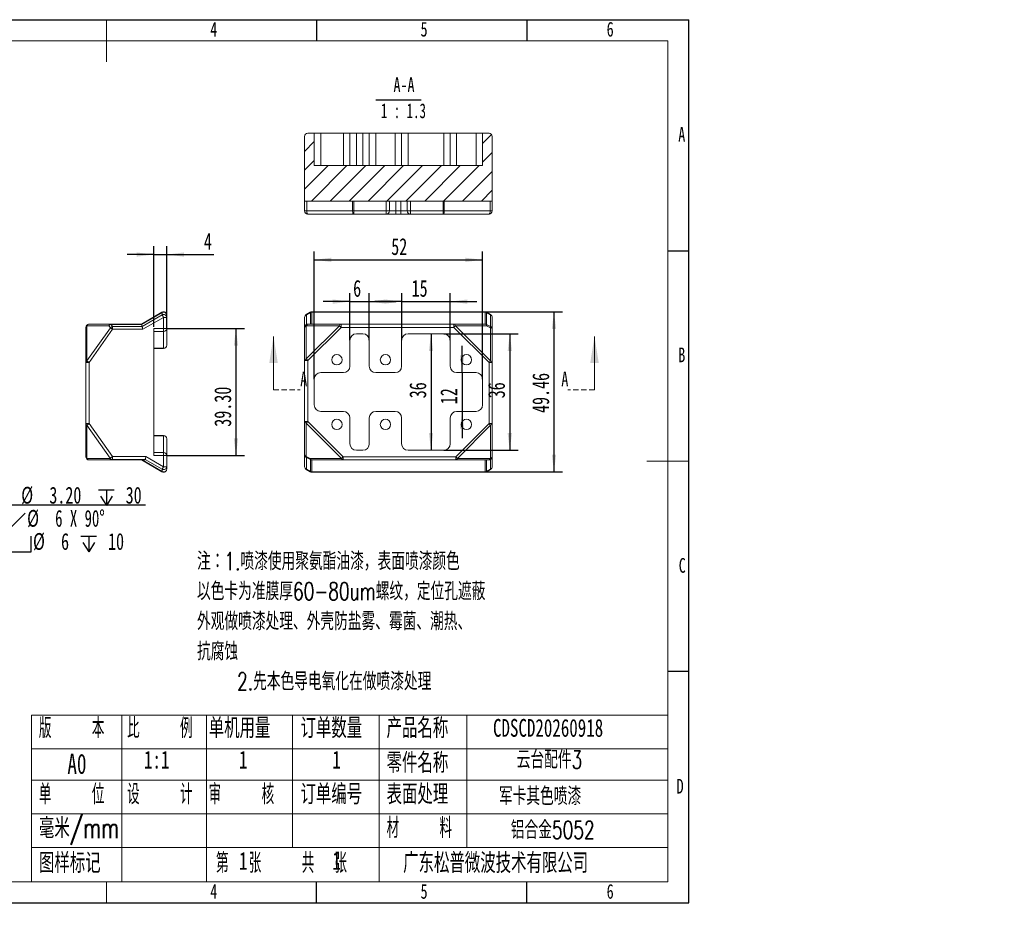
# Model space of a CAD drawing. Header units: millimetres. Extents: x 0 to 658, y -2 to 210.
# Tile 2 of 3: x 138 to 372, y -2 to 210. Entities that reach past the tile are written whole.
import ezdxf

# ---------------------------------------------------------------- set-up
doc = ezdxf.new("R2010")
doc.units = ezdxf.units.MM
doc.linetypes.add('HIDDEN', pattern=[1.905, 1.27, -0.635])
doc.layers.add('图框', color=7, linetype='Continuous')
doc.styles.add('SLDTEXTSTYLE0', font='TXT', dxfattribs={"width": 0.7})
doc.styles.add('SLDTEXTSTYLE1', font='TXT', dxfattribs={"width": 0.7, "bigfont": 'bigfont'})
doc.styles.add('SLDTEXTSTYLE3', font='TXT', dxfattribs={"width": 0.566667, "bigfont": 'bigfont'})
doc.styles.add('SLDTEXTSTYLE4', font='TXT', dxfattribs={"width": 0.633333})
doc.styles.add('SLDTEXTSTYLE5', font='TXT', dxfattribs={"width": 0.642857})
doc.dimstyles.new('SLDDIMSTYLE0', dxfattribs={"dimtxt": 4, "dimasz": 4.08, "dimexe": 0, "dimexo": 0.0625, "dimgap": 1, "dimtad": 0, "dimtih": 1, "dimtoh": 1, "dimlfac": 1.3, "dimrnd": 1e-09, "dimzin": 4, "dimdsep": 46, "dimtxsty": 'SLDTEXTSTYLE0', "dimblk1": 'NONE', "dimsah": 1, "dimcen": 0, "dimadec": 0, "dimazin": 1, "dimtfac": 1, "dimtmove": 0, "dimatfit": 3, "dimldrblk": 'NONE', "dimfxl": 0, "dimfrac": 2, "dimtolj": 1, "dimtzin": 12, "dimarcsym": 0})
doc.dimstyles.new('SLDDIMSTYLE1', dxfattribs={"dimtxt": 4, "dimasz": 4.08, "dimexe": 0, "dimexo": 0.0625, "dimgap": 1, "dimtad": 2, "dimlfac": 1.3, "dimrnd": 1e-09, "dimzin": 12, "dimdsep": 46, "dimtxsty": 'SLDTEXTSTYLE0', "dimsah": 1, "dimcen": 0.09, "dimadec": 0, "dimazin": 3, "dimtfac": 1, "dimtmove": 0, "dimatfit": 0, "dimfxl": 0, "dimfrac": 2, "dimtolj": 1, "dimtzin": 12, "dimarcsym": 0})
doc.dimstyles.new('SLDDIMSTYLE2', dxfattribs={"dimtxt": 4, "dimasz": 4.08, "dimexe": 0, "dimexo": 0.0625, "dimgap": 1, "dimtad": 2, "dimlfac": 1.3, "dimrnd": 1e-09, "dimzin": 12, "dimdsep": 46, "dimtxsty": 'SLDTEXTSTYLE0', "dimsah": 1, "dimcen": 0.09, "dimadec": 0, "dimazin": 3, "dimtfac": 1, "dimtofl": 0, "dimtmove": 0, "dimatfit": 3, "dimfxl": 0, "dimfrac": 2, "dimtolj": 1, "dimtzin": 12, "dimarcsym": 0})
doc.dimstyles.new('SLDDIMSTYLE4', dxfattribs={"dimtxt": 4, "dimasz": 4.08, "dimexe": 0, "dimexo": 0.0625, "dimgap": 1, "dimtad": 2, "dimlfac": 1.3, "dimrnd": 1e-09, "dimzin": 4, "dimdsep": 46, "dimtxsty": 'SLDTEXTSTYLE0', "dimsah": 1, "dimcen": 0.09, "dimadec": 0, "dimazin": 1, "dimtfac": 1, "dimtofl": 0, "dimtmove": 0, "dimatfit": 3, "dimfxl": 0, "dimfrac": 2, "dimtolj": 1, "dimtzin": 12, "dimarcsym": 0})

# ---------------------------------------------------------------- blocks, each defined once
blk = doc.blocks.new('SW_NOTE_0')
at = {"layer": '图框', "color": 0, "attachment_point": 1, "style": 'SLDTEXTSTYLE1'}
for s, insert, char_height in [('\\M+1928D\\M+181461.喷\\M+18EBD\\M+18E67\\M+19770\\M+1E3DA氨酯\\M+196FB\\M+18EBD\\M+18143\\M+1955C\\M+196CA喷\\M+18EBD颜\\M+19046', (0, 5.46), 4.23333), ('\\M+188C8\\M+19046卡为\\M+18F79\\M+1968C\\M+18CFA60-80um\\M+19786纹\\M+18143\\M+192E8\\M+188CA\\M+18D45\\M+18ED5\\M+195C1', (0, -1.69), 4.23333), ('\\M+18A4F观\\M+198F4喷\\M+18EBD处\\M+1979D\\M+18141\\M+18A4F壳\\M+19668盐雾\\M+18141霉\\M+18BDB\\M+18141\\M+192AA热\\M+18141', (0, -8.83), 4.23333), ('\\M+18D52\\M+19585蚀', (0, -15.98), 4.2333), ('2.\\M+190E6\\M+1967B\\M+19046导电氧\\M+189BB\\M+18DDD\\M+198F4喷\\M+18EBD处\\M+1979D', (9.53, -23.12), 4.2333)]:
    blk.add_mtext(s, dxfattribs=dict(at, insert=insert, char_height=char_height))
blk = doc.blocks.new('SW_NOTE_1')
at = {"layer": '图框', "color": 0, "attachment_point": 1, "style": 'SLDTEXTSTYLE1'}
for s, insert, char_height in [('1\\M+18141\\M+1955C\\M+196CA\\M+195BD\\M+190AE\\M+18141\\M+19DD9锐\\M+18A70\\M+18141\\M+19DD9\\M+196D1\\M+18E68\\M+18141\\M+19DD9划\\M+18DAD\\M+18141\\M+19DD9变\\M+18C60', (0, 6.82), 5.29167), ('2\\M+18141\\M+18F8A\\M+1974C\\M+196A2\\M+1928D\\M+18EDA\\M+190A1\\M+18CF6\\M+18DB7\\M+18BCF\\M+188C2GB/T1084-2400f级\\M+189C1\\M+18D48', (0, -1.73), 5.29167), ('3\\M+18141\\M+196A2\\M+1928D\\M+18D45\\M+188CA\\M+18CF6\\M+18DB7\\M+18BCF\\M+188C2\\M+1817D0.1', (0, -10.29), 5.2917), ('4\\M+18141\\M+196A2\\M+1928D圆\\M+18A70\\M+18BCF为R1.5', (0, -18.85), 5.2917), ('5\\M+18141\\M+196A2\\M+1928D\\M+18EDA\\M+190A1\\M+18E51\\M+18FC6SERP\\M+195B6\\M+18C8F\\M+189C1\\M+18D48', (0, -27.4), 5.2917)]:
    blk.add_mtext(s, dxfattribs=dict(at, insert=insert, char_height=char_height))
blk = doc.blocks.new('SW_SYMBOL_HOLE_DEPTH')
at = {"layer": '图框', "color": 0}
for p, q in [((0, 875), (800, 875)), ((100, 555), (400, 75)), ((400, 875), (400, 75)), ((700, 555), (400, 75))]:
    blk.add_line(p, q, dxfattribs=at)
blk = doc.blocks.new('SW_SYMBOL_HOLE_SINK')
at = {"layer": '图框', "color": 0}
for p, q in [((0, 875), (800, 75)), ((800, 75), (1600, 875))]:
    blk.add_line(p, q, dxfattribs=at)
blk = doc.blocks.new('SW_SYMBOL_HOLE_SPOT')
at = {"layer": '图框', "color": 0}
for p, q in [((0, 875), (0, 75)), ((1600, 75), (1600, 875)), ((0, 75), (1600, 75))]:
    blk.add_line(p, q, dxfattribs=at)
blk = doc.blocks.new('_D')
at = {"layer": '图框'}
for p, q in [((115.17, 115.77), (117.48, 111.78)), ((117.48, 111.78), (127.37, 94.63)), ((127.37, 94.63), (167.83, 94.63))]:
    blk.add_line(p, q, dxfattribs=at)
blk.add_solid([(117.48, 111.78), (119.08, 107.99), (119.96, 108.5)], dxfattribs=at)
at = {"layer": '图框', "xscale": 0.004654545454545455, "yscale": 0.004654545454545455, "zscale": 0.004654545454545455}
for name, p in [('SW_SYMBOL_HOLE_DEPTH', (156.65, 94.11)), ('SW_SYMBOL_HOLE_SINK', (131.75, 88.61)), ('SW_SYMBOL_HOLE_SPOT', (133.14, 83.11)), ('SW_SYMBOL_HOLE_DEPTH', (152.46, 83.11))]:
    blk.add_blockref(name, p, dxfattribs=at)
at = {"layer": '图框', "char_height": 4, "attachment_point": 1}
for s, insert, style in [('6 x', (128.95, 98.94), 'SLDTEXTSTYLE4'), ('%%c', (138.26, 98.94), 'SLDTEXTSTYLE0'), ('3.20', (144.94, 98.94), 'SLDTEXTSTYLE0'), ('30', (163.09, 98.94), 'SLDTEXTSTYLE0'), ('%%c', (139.66, 93.44), 'SLDTEXTSTYLE0'), ('6 X 90°', (146.33, 93.44), 'SLDTEXTSTYLE5'), ('%%c', (141.06, 87.94), 'SLDTEXTSTYLE0'), ('6', (147.73, 87.94), 'SLDTEXTSTYLE0'), ('10', (158.9, 87.94), 'SLDTEXTSTYLE0')]:
    blk.add_mtext(s, dxfattribs=dict(at, insert=insert, style=style))
blk = doc.blocks.new('_NONE')
blk = doc.blocks.new('_D_7')
at = {"layer": '图框'}
for p, q in [((169.79, 136.97), (169.79, 156.16)), ((172.87, 136.58), (172.87, 156.16)), ((169.79, 154.16), (163.44, 154.16)), ((169.79, 154.16), (172.87, 154.16)), ((172.87, 154.16), (184.03, 154.16))]:
    blk.add_line(p, q, dxfattribs=at)
for points in [[(169.79, 154.16), (165.71, 154.66), (165.71, 153.65)], [(172.87, 154.16), (176.95, 153.65), (176.95, 154.66)]]:
    blk.add_solid(points, dxfattribs=at)
at = {"layer": '图框', "insert": (181.7, 159.31), "char_height": 4, "attachment_point": 1, "style": 'SLDTEXTSTYLE0'}
blk.add_mtext('4', dxfattribs=at)
blk = doc.blocks.new('_D_8')
at = {"layer": '图框'}
for p, q in [((172.87, 136.58), (191.32, 136.58)), ((189.32, 136.58), (189.32, 106.35)), ((172.87, 106.35), (191.32, 106.35))]:
    blk.add_line(p, q, dxfattribs=at)
for points in [[(189.32, 136.58), (188.81, 132.5), (189.82, 132.5)], [(189.32, 106.35), (189.82, 110.43), (188.81, 110.43)]]:
    blk.add_solid(points, dxfattribs=at)
at = {"layer": '图框', "insert": (184.16, 113.22), "char_height": 4, "attachment_point": 1, "rotation": 90, "style": 'SLDTEXTSTYLE0'}
blk.add_mtext('39.30', dxfattribs=at)
blk = doc.blocks.new('_D_9')
at = {"layer": '图框'}
for p, q in [((248.53, 140.54), (266.94, 140.54)), ((264.94, 140.54), (264.94, 102.5)), ((248.53, 102.5), (266.94, 102.5))]:
    blk.add_line(p, q, dxfattribs=at)
for points in [[(264.94, 140.54), (264.43, 136.46), (265.45, 136.46)], [(264.94, 102.5), (265.45, 106.58), (264.43, 106.58)]]:
    blk.add_solid(points, dxfattribs=at)
at = {"layer": '图框', "insert": (259.78, 116.49), "char_height": 4, "attachment_point": 1, "rotation": 90, "style": 'SLDTEXTSTYLE0'}
blk.add_mtext('49.46', dxfattribs=at)
blk = doc.blocks.new('_D_10')
at = {"layer": '图框'}
for p, q in [((216.41, 142.97), (210.06, 142.97)), ((216.41, 133.78), (216.41, 144.97)), ((216.41, 142.97), (221.02, 142.97)), ((221.02, 133.78), (221.02, 144.97)), ((221.02, 142.97), (227.37, 142.97))]:
    blk.add_line(p, q, dxfattribs=at)
for points in [[(216.41, 142.97), (212.33, 143.48), (212.33, 142.46)], [(221.02, 142.97), (225.1, 142.46), (225.1, 143.48)]]:
    blk.add_solid(points, dxfattribs=at)
at = {"layer": '图框', "insert": (217.18, 148.13), "char_height": 4, "attachment_point": 1, "style": 'SLDTEXTSTYLE0'}
blk.add_mtext('6', dxfattribs=at)
blk = doc.blocks.new('_D_11')
at = {"layer": '图框'}
for p, q in [((238.72, 135.31), (256.43, 135.31)), ((254.43, 135.31), (254.43, 107.62)), ((238.72, 107.62), (256.43, 107.62))]:
    blk.add_line(p, q, dxfattribs=at)
for points in [[(254.43, 135.31), (253.92, 131.23), (254.94, 131.23)], [(254.43, 107.62), (254.94, 111.7), (253.92, 111.7)]]:
    blk.add_solid(points, dxfattribs=at)
at = {"layer": '图框', "insert": (249.27, 119.98), "char_height": 4, "attachment_point": 1, "rotation": 90, "style": 'SLDTEXTSTYLE0'}
blk.add_mtext('36', dxfattribs=at)
blk = doc.blocks.new('_D_12')
at = {"layer": '图框'}
for p, q in [((207.95, 124.54), (207.95, 154.9)), ((247.95, 124.54), (247.95, 154.9)), ((207.95, 152.9), (247.95, 152.9))]:
    blk.add_line(p, q, dxfattribs=at)
for points in [[(207.95, 152.9), (212.03, 152.39), (212.03, 153.41)], [(247.95, 152.9), (243.87, 153.41), (243.87, 152.39)]]:
    blk.add_solid(points, dxfattribs=at)
at = {"layer": '图框', "insert": (226.24, 158.06), "char_height": 4, "attachment_point": 1, "style": 'SLDTEXTSTYLE0'}
blk.add_mtext('52', dxfattribs=at)
blk = doc.blocks.new('_D_13')
at = {"layer": '图框'}
blk.add_line((235.7, 135.31), (235.7, 107.62), dxfattribs=at)
for points in [[(235.7, 135.31), (235.2, 131.23), (236.21, 131.23)], [(235.7, 107.62), (236.21, 111.7), (235.2, 111.7)]]:
    blk.add_solid(points, dxfattribs=at)
at = {"layer": '图框', "insert": (230.55, 119.98), "char_height": 4, "attachment_point": 1, "rotation": 90, "style": 'SLDTEXTSTYLE0'}
blk.add_mtext('36', dxfattribs=at)
blk = doc.blocks.new('_D_14')
at = {"layer": '图框'}
for p, q in [((228.72, 142.97), (222.37, 142.97)), ((228.72, 133.78), (228.72, 144.97)), ((228.72, 142.97), (240.25, 142.97)), ((240.25, 133.78), (240.25, 144.97)), ((240.25, 142.97), (246.6, 142.97))]:
    blk.add_line(p, q, dxfattribs=at)
for points in [[(228.72, 142.97), (224.64, 143.48), (224.64, 142.46)], [(240.25, 142.97), (244.33, 142.46), (244.33, 143.48)]]:
    blk.add_solid(points, dxfattribs=at)
at = {"layer": '图框', "insert": (231.08, 148.13), "char_height": 4, "attachment_point": 1, "style": 'SLDTEXTSTYLE0'}
blk.add_mtext('15', dxfattribs=at)
blk = doc.blocks.new('_D_15')
at = {"layer": '图框'}
for p, q in [((243.09, 126.08), (243.09, 132.43)), ((243.09, 126.08), (243.09, 116.85)), ((243.09, 116.85), (243.09, 110.5))]:
    blk.add_line(p, q, dxfattribs=at)
for points in [[(243.09, 126.08), (243.6, 130.16), (242.58, 130.16)], [(243.09, 116.85), (242.58, 112.77), (243.6, 112.77)]]:
    blk.add_solid(points, dxfattribs=at)
at = {"layer": '图框', "insert": (237.93, 118.57), "char_height": 4, "attachment_point": 1, "rotation": 90, "style": 'SLDTEXTSTYLE0'}
blk.add_mtext('12', dxfattribs=at)
blk = doc.blocks.new('SW_NOTE_2')
at = {"layer": '图框', "color": 0}
blk.add_line((-2.76, -0.86), (7.98, -0.86), dxfattribs=at)
at = {"layer": '图框', "color": 0, "char_height": 3.5, "attachment_point": 2}
for s, insert, style in [('A-A', (3.94, 4.51), 'SLDTEXTSTYLE0'), ('1 : 1.3', (3.8, -1.7), 'SLDTEXTSTYLE5')]:
    blk.add_mtext(s, dxfattribs=dict(at, insert=insert, style=style))

msp = doc.modelspace()

# ---------------------------------------------------------------- hatches: boundary and pattern name
at = {"linetype": 'Continuous', "lineweight": 0}
h = msp.add_hatch(dxfattribs=at)
h.set_pattern_fill('ANSI31', angle=3e-322, style=0)
edge = h.paths.add_edge_path(flags=0)
edge.add_line((205.6394, 182.2275), (205.6394, 166.8428))
edge.add_line((205.6394, 166.8428), (250.2548, 166.8428))
edge.add_line((250.2548, 166.8428), (250.2548, 182.2275))
edge.add_arc((249.4856, 182.2275), 0.7692, 0, 90)
edge.add_line((249.4856, 182.9967), (247.9471, 182.9967))
edge.add_line((247.9471, 182.9967), (247.9471, 175.3044))
edge.add_line((247.9471, 175.3044), (207.9471, 175.3044))
edge.add_line((207.9471, 175.3044), (207.9471, 182.9967))
edge.add_line((207.9471, 182.9967), (206.4087, 182.9967))
edge.add_arc((206.4087, 182.2275), 0.7692, 90, 180)

# ---------------------------------------------------------------- linework, layer by layer
at = {"color": 7, "linetype": 'Continuous', "lineweight": 15}
for p, q in [((206.4087, 182.9967), (207.9471, 182.9967)), ((207.9471, 175.3044), (207.9471, 182.9967)), ((207.9471, 182.9967), (209.4856, 182.9967)), ((209.4856, 182.9967), (209.4856, 175.3044)), ((214.8702, 182.9967), (209.4856, 182.9967)), ((214.8702, 175.3044), (214.8702, 182.9967)), ((214.8702, 182.9967), (216.4087, 182.9967)), ((216.4087, 182.9967), (216.4087, 175.3044)), ((216.4087, 182.9967), (217.9471, 182.9967)), ((217.9471, 182.9967), (217.9471, 175.3044)), ((219.4856, 182.9967), (217.9471, 182.9967)), ((219.4856, 175.3044), (219.4856, 182.9967)), ((219.4856, 182.9967), (221.0241, 182.9967)), ((221.0241, 175.3044), (221.0241, 182.9967)), ((221.0241, 182.9967), (222.5625, 182.9967)), ((222.5625, 182.9967), (222.5625, 175.3044)), ((227.1779, 182.9967), (222.5625, 182.9967)), ((227.1779, 175.3044), (227.1779, 182.9967)), ((227.1779, 182.9967), (228.7164, 182.9967)), ((228.7164, 182.9967), (228.7164, 175.3044)), ((228.7164, 182.9967), (230.2548, 182.9967)), ((230.2548, 182.9967), (230.2548, 175.3044)), ((238.7164, 182.9967), (230.2548, 182.9967)), ((238.7164, 175.3044), (238.7164, 182.9967)), ((238.7164, 182.9967), (240.2548, 182.9967)), ((240.2548, 175.3044), (240.2548, 182.9967)), ((240.2548, 182.9967), (241.7933, 182.9967)), ((241.7933, 182.9967), (241.7933, 175.3044)), ((246.4087, 182.9967), (241.7933, 182.9967)), ((246.4087, 175.3044), (246.4087, 182.9967)), ((246.4087, 182.9967), (247.9471, 182.9967)), ((247.9471, 182.9967), (247.9471, 175.3044)), ((247.9471, 182.9967), (249.4856, 182.9967)), ((205.6394, 182.2275), (205.6394, 166.8428)), ((250.2548, 166.8428), (250.2548, 182.2275)), ((247.9471, 175.3044), (207.9471, 175.3044)), ((205.6394, 166.8428), (250.2548, 166.8428)), ((205.6394, 164.5351), (205.6394, 166.8428)), ((206.1439, 166.8428), (206.1439, 164.5351)), ((217.0497, 164.5351), (217.0497, 166.8428)), ((217.3145, 166.8428), (217.3145, 164.5351)), ((225.0625, 164.5351), (225.0625, 166.8428)), ((225.8317, 166.8428), (225.8317, 164.5351)), ((227.3702, 166.8428), (227.3702, 164.5351)), ((228.5241, 164.5351), (228.5241, 166.8428)), ((230.0625, 164.5351), (230.0625, 166.8428)), ((230.8317, 166.8428), (230.8317, 164.5351)), ((238.5798, 164.5351), (238.5798, 166.8428)), ((238.8446, 166.8428), (238.8446, 164.5351)), ((249.7504, 164.5351), (249.7504, 166.8428)), ((250.2548, 166.8428), (250.2548, 164.5351)), ((205.6394, 164.5351), (206.1439, 164.5351)), ((206.1439, 164.5351), (217.0497, 164.5351)), ((217.0497, 164.5351), (217.3145, 164.5351)), ((217.3145, 163.7659), (217.3145, 164.5351)), ((217.3145, 164.5351), (225.0625, 164.5351)), ((225.0625, 163.7659), (225.0625, 164.5351)), ((225.0625, 164.5351), (225.8317, 164.5351)), ((225.8317, 164.5351), (227.3702, 164.5351)), ((227.3702, 163.7659), (227.3702, 164.5351)), ((227.3702, 164.5351), (228.5241, 164.5351)), ((228.5241, 163.7659), (228.5241, 164.5351)), ((228.5241, 164.5351), (230.0625, 164.5351)), ((230.0625, 164.5351), (230.8317, 164.5351)), ((230.8317, 164.5351), (238.5798, 164.5351)), ((230.8317, 164.5351), (230.8317, 163.7659)), ((238.5798, 164.5351), (238.5798, 163.7659)), ((238.5798, 164.5351), (238.8446, 164.5351)), ((238.8446, 164.5351), (249.7504, 164.5351)), ((249.7504, 164.5351), (250.2548, 164.5351)), ((217.3145, 163.7659), (206.4087, 163.7659)), ((225.0625, 163.7659), (217.3145, 163.7659)), ((227.3702, 163.7659), (225.0625, 163.7659)), ((228.5241, 163.7659), (227.3702, 163.7659)), ((230.8317, 163.7659), (228.5241, 163.7659)), ((238.5798, 163.7659), (230.8317, 163.7659)), ((249.4856, 163.7659), (238.5798, 163.7659)), ((248.5348, 140.5407), (207.3595, 140.5407)), ((166.8358, 137.6212), (171.714, 140.4376)), ((171.7546, 140.3673), (166.8576, 137.54)), ((166.985, 137.0646), (171.7546, 139.8184)), ((172.0986, 139.2225), (167.1693, 136.3766)), ((171.7546, 139.8184), (171.7546, 140.3673)), ((172.0986, 136.5816), (172.0986, 139.2225)), ((172.0986, 139.2225), (172.8678, 139.2225)), ((172.8678, 139.7715), (172.8678, 139.2225)), ((172.8678, 139.2225), (172.8678, 136.5816)), ((205.6394, 136.8026), (205.6394, 139.2225)), ((206.9749, 140.4376), (206.0241, 139.8887)), ((207.0155, 140.3673), (206.0647, 139.8184)), ((206.0647, 139.8184), (206.0647, 137.4907)), ((207.0155, 137.6212), (207.0155, 140.3673)), ((207.3595, 140.4376), (207.3595, 137.6212)), ((248.5348, 140.4376), (207.3595, 140.4376)), ((248.5348, 137.6212), (248.5348, 140.4376)), ((248.8788, 140.3673), (248.8788, 137.54)), ((249.8296, 139.8184), (248.8788, 140.3673)), ((249.8702, 139.8887), (248.9194, 140.4376)), ((249.8296, 137.0646), (249.8296, 139.8184)), ((250.2548, 139.2225), (250.2548, 136.3766)), ((153.6371, 128.4678), (153.6371, 136.852)), ((153.8624, 137.2366), (153.8624, 128.8524)), ((159.1186, 137.2366), (153.8624, 137.2366)), ((153.8624, 128.8524), (159.4547, 136.7612)), ((154.4063, 137.6212), (159.6625, 137.6212)), ((159.9987, 136.3766), (154.4063, 128.4678)), ((159.4547, 136.7612), (159.1186, 137.2366)), ((159.6625, 137.6212), (159.6625, 137.54)), ((159.6625, 137.6212), (166.8358, 137.6212)), ((159.6625, 137.54), (159.9987, 137.0646)), ((166.8576, 137.54), (159.6625, 137.54)), ((159.9987, 136.3766), (159.9987, 137.0646)), ((159.9987, 137.0646), (166.985, 137.0646)), ((167.1693, 136.3766), (159.9987, 136.3766)), ((166.8576, 137.54), (166.985, 137.0646)), ((169.7909, 136.5816), (172.0986, 136.5816)), ((169.7909, 136.5816), (169.7909, 106.3532)), ((172.0986, 135.8594), (169.7909, 135.8594)), ((172.0986, 135.8594), (172.0986, 136.5816)), ((172.0986, 136.5816), (172.8678, 136.5816)), ((172.0986, 131.8606), (172.0986, 135.8594)), ((172.8678, 136.5816), (172.8678, 132.5828)), ((205.6394, 128.957), (205.6394, 136.8026)), ((206.0241, 129.3417), (213.919, 137.2366)), ((206.1597, 137.2366), (206.0241, 137.1873)), ((206.0241, 137.1873), (206.0241, 129.3417)), ((206.1456, 137.5255), (206.2812, 137.5749)), ((213.919, 137.2366), (206.1597, 137.2366)), ((214.3036, 136.852), (206.4087, 128.957)), ((206.5443, 137.6212), (214.3036, 137.6212)), ((214.3036, 136.852), (214.3036, 137.6212)), ((214.3036, 137.6212), (241.1014, 137.6212)), ((241.1014, 136.852), (214.3036, 136.852)), ((241.1014, 136.852), (241.1014, 137.6212)), ((241.1014, 137.6212), (248.5348, 137.6212)), ((249.4856, 128.4678), (241.1014, 136.852)), ((241.486, 137.2366), (249.8702, 128.8524)), ((248.9194, 137.2366), (241.486, 137.2366)), ((248.8788, 137.54), (249.8296, 137.0646)), ((249.8702, 136.7612), (248.9194, 137.2366)), ((249.8702, 128.8524), (249.8702, 136.7612)), ((250.2548, 136.3766), (250.2548, 128.4678)), ((216.4087, 133.7751), (216.4087, 127.6212)), ((219.4856, 135.3136), (217.9471, 135.3136)), ((221.0241, 127.6212), (221.0241, 133.7751)), ((228.7164, 133.7751), (228.7164, 127.6212)), ((238.7164, 135.3136), (230.2548, 135.3136)), ((240.2548, 127.6212), (240.2548, 133.7751)), ((169.7909, 131.8606), (172.0986, 131.8606)), ((172.0986, 131.8136), (169.7909, 131.8136)), ((172.0986, 131.8136), (172.0986, 131.8606)), ((206.4087, 128.957), (205.6394, 128.957)), ((205.6394, 114.467), (205.6394, 128.957)), ((206.4087, 128.957), (206.4087, 114.467)), ((153.6371, 128.4678), (154.4063, 128.4678)), ((153.6371, 113.9778), (153.6371, 128.4678)), ((154.4063, 128.4678), (154.4063, 113.9778)), ((249.4856, 113.9778), (249.4856, 128.4678)), ((250.2548, 128.4678), (249.4856, 128.4678)), ((250.2548, 128.4678), (250.2548, 113.9778)), ((207.9471, 124.5443), (207.9471, 118.3905)), ((214.8702, 126.0828), (209.4856, 126.0828)), ((227.1779, 126.0828), (222.5625, 126.0828)), ((246.4087, 126.0828), (241.7933, 126.0828)), ((247.9471, 118.3905), (247.9471, 124.5443)), ((209.4856, 116.852), (214.8702, 116.852)), ((216.4087, 115.3136), (216.4087, 109.1597)), ((221.0241, 109.1597), (221.0241, 115.3136)), ((222.5625, 116.852), (227.1779, 116.852)), ((228.7164, 115.3136), (228.7164, 109.1597)), ((240.2548, 109.1597), (240.2548, 115.3136)), ((241.7933, 116.852), (246.4087, 116.852)), ((153.6371, 113.9778), (154.4063, 113.9778)), ((153.6371, 106.0828), (153.6371, 113.9778)), ((159.41, 105.7475), (153.8624, 113.5931)), ((153.8624, 113.5931), (153.8624, 105.6982)), ((154.4063, 113.9778), (159.954, 106.1322)), ((206.4087, 114.467), (205.6394, 114.467)), ((205.6394, 106.5582), (205.6394, 114.467)), ((214.4083, 105.6982), (206.0241, 114.0824)), ((206.0241, 114.0824), (206.0241, 106.1736)), ((206.4087, 114.467), (214.7929, 106.0828)), ((241.5906, 106.0828), (249.4856, 113.9778)), ((249.8702, 113.5931), (241.9752, 105.6982)), ((250.2548, 113.9778), (249.4856, 113.9778)), ((249.8702, 105.7475), (249.8702, 113.5931)), ((250.2548, 113.9778), (250.2548, 106.1322)), ((169.7909, 111.1212), (172.0986, 111.1212)), ((172.0986, 111.0742), (169.7909, 111.0742)), ((172.0986, 111.0742), (172.0986, 111.1212)), ((172.0986, 107.0754), (172.0986, 111.0742)), ((172.8678, 110.352), (172.8678, 106.3532)), ((153.8624, 105.6982), (159.349, 105.6982)), ((159.349, 105.6982), (159.41, 105.7475)), ((159.954, 105.4093), (159.893, 105.3599)), ((159.893, 105.3599), (167.6522, 105.3599)), ((159.893, 105.3136), (159.893, 105.3599)), ((159.954, 106.1322), (167.9073, 106.1322)), ((159.954, 105.4093), (159.954, 106.1322)), ((167.7023, 105.4093), (159.954, 105.4093)), ((167.7023, 105.4093), (167.6522, 105.3599)), ((171.7546, 103.1164), (167.7229, 105.4441)), ((167.9073, 106.1322), (172.0986, 103.7123)), ((169.7909, 107.0754), (172.0986, 107.0754)), ((172.0986, 106.3532), (169.7909, 106.3532)), ((172.0986, 106.3532), (172.0986, 107.0754)), ((172.0986, 103.7123), (172.0986, 106.3532)), ((172.8678, 106.3532), (172.0986, 106.3532)), ((172.8678, 106.3532), (172.8678, 103.7123)), ((205.6394, 103.7123), (205.6394, 106.5582)), ((206.0241, 106.1736), (206.9749, 105.6982)), ((207.0155, 105.3948), (206.0647, 105.8702)), ((206.0647, 105.8702), (206.0647, 103.1164)), ((206.9749, 105.6982), (214.4083, 105.6982)), ((207.0155, 102.5675), (207.0155, 105.3948)), ((214.7929, 106.0828), (241.5906, 106.0828)), ((214.7929, 105.3136), (214.7929, 106.0828)), ((217.9471, 107.6212), (219.4856, 107.6212)), ((230.2548, 107.6212), (238.7164, 107.6212)), ((241.5906, 105.3136), (241.5906, 106.0828)), ((241.9752, 105.6982), (249.7346, 105.6982)), ((249.7487, 105.4093), (249.6131, 105.3599)), ((249.7346, 105.6982), (249.8702, 105.7475)), ((249.8296, 103.1164), (249.8296, 105.4441)), ((250.2548, 106.1322), (250.2548, 103.7123)), ((159.893, 105.3136), (154.4063, 105.3136)), ((167.4694, 105.3136), (159.893, 105.3136)), ((171.714, 102.4971), (166.8358, 105.3136)), ((166.9982, 105.3136), (171.7546, 102.5675)), ((171.7546, 102.5675), (171.7546, 103.1164)), ((172.8678, 103.7123), (172.0986, 103.7123)), ((172.8678, 103.7123), (172.8678, 103.1633)), ((206.0241, 103.0461), (206.9749, 102.4971)), ((206.0647, 103.1164), (207.0155, 102.5675)), ((214.7929, 105.3136), (207.3595, 105.3136)), ((207.3595, 105.3136), (207.3595, 102.4971)), ((241.5906, 105.3136), (214.7929, 105.3136)), ((249.35, 105.3136), (241.5906, 105.3136)), ((248.5348, 102.4971), (248.5348, 105.3136)), ((248.8788, 105.3136), (248.8788, 102.5675)), ((248.8788, 102.5675), (249.8296, 103.1164)), ((248.9194, 102.4971), (249.8702, 103.0461)), ((207.3595, 102.4971), (248.5348, 102.4971)), ((207.3595, 102.3941), (248.5348, 102.3941))]:
    msp.add_line(p, q, dxfattribs=at)
at = {"color": 8, "linetype": 'Continuous', "lineweight": 15}
for p, q in [((207.3595, 140.4376), (207.3595, 140.5407)), ((248.5348, 140.4376), (248.5348, 140.5407)), ((207.3595, 102.4971), (207.3595, 102.3941)), ((248.5348, 102.4971), (248.5348, 102.3941))]:
    msp.add_line(p, q, dxfattribs=at)
at = {"color": 7, "linetype": 'Continuous', "lineweight": 0}
for p, q in [((198.2501, 122.0074), (198.2501, 134.7074)), ((274.5673, 122.0074), (274.5673, 134.7074))]:
    msp.add_line(p, q, dxfattribs=at)
at = {"color": 7, "linetype": 'HIDDEN', "lineweight": 0}
for p, q in [((198.2501, 122.0074), (204.6001, 122.0074)), ((274.5673, 122.0074), (268.2173, 122.0074))]:
    msp.add_line(p, q, dxfattribs=at)
at = {"color": 7, "linetype": 'Continuous', "lineweight": 15, "flags": 128}
for points in [[(206.4087, 163.7659), (206.357, 163.7807), (206.3073, 163.8245), (206.2615, 163.8956), (206.2214, 163.9912), (206.1885, 164.1078), (206.164, 164.2408), (206.1489, 164.3851), (206.1439, 164.5351)], [(217.3145, 163.7659), (217.2628, 163.7807), (217.2131, 163.8245), (217.1674, 163.8956), (217.1272, 163.9912), (217.0943, 164.1078), (217.0698, 164.2408), (217.0548, 164.3851), (217.0497, 164.5351)], [(238.8446, 164.5351), (238.8395, 164.3851), (238.8244, 164.2408), (238.8, 164.1078), (238.767, 163.9912), (238.7269, 163.8956), (238.6811, 163.8245), (238.6314, 163.7807), (238.5798, 163.7659)], [(249.7504, 164.5351), (249.7453, 164.3851), (249.7302, 164.2408), (249.7058, 164.1078), (249.6728, 163.9912), (249.6327, 163.8956), (249.5869, 163.8245), (249.5373, 163.7807), (249.4856, 163.7659)], [(171.7546, 140.3673), (171.7452, 140.3836), (171.737, 140.3978), (171.73, 140.4099), (171.7243, 140.4198), (171.7198, 140.4276), (171.7166, 140.4332), (171.7146, 140.4365), (171.714, 140.4376)], [(172.0986, 139.2225), (172.0455, 139.3144), (171.9935, 139.4046), (171.9435, 139.4912), (171.8964, 139.5727), (171.8532, 139.6476), (171.8147, 139.7143), (171.7816, 139.7716), (171.7546, 139.8184)], [(159.9987, 136.3766), (159.9167, 136.4346), (159.8361, 136.4915), (159.7583, 136.5466), (159.6846, 136.5987), (159.6163, 136.647), (159.5545, 136.6906), (159.5004, 136.7289), (159.4547, 136.7612)], [(166.8358, 137.6212), (166.8383, 137.6121), (166.8456, 137.5848), (166.8576, 137.54)], [(166.985, 137.0646), (167.005, 136.9898), (167.0306, 136.8942), (167.061, 136.781), (167.095, 136.6541), (167.1315, 136.5177), (167.1693, 136.3766)], [(214.3036, 136.852), (214.2503, 136.9053), (214.1975, 136.9581), (214.1457, 137.0099), (214.0955, 137.0602), (214.0472, 137.1084), (214.0015, 137.1542), (213.9586, 137.1971), (213.919, 137.2366)], [(241.1014, 136.852), (241.1547, 136.9053), (241.2075, 136.9581), (241.2593, 137.0099), (241.3095, 137.0602), (241.3578, 137.1084), (241.4036, 137.1542), (241.4464, 137.1971), (241.486, 137.2366)], [(248.9194, 137.2366), (248.9294, 137.295), (248.9351, 137.3485), (248.9364, 137.3966), (248.9334, 137.4388), (248.926, 137.4746), (248.9143, 137.5036), (248.8985, 137.5255), (248.8788, 137.54)], [(249.8702, 136.7612), (249.8802, 136.8196), (249.8859, 136.8731), (249.8872, 136.9212), (249.8842, 136.9634), (249.8768, 136.9992), (249.8651, 137.0282), (249.8494, 137.0501), (249.8296, 137.0646)], [(154.4063, 128.4678), (154.3243, 128.5258), (154.2437, 128.5827), (154.1659, 128.6377), (154.0922, 128.6898), (154.0239, 128.7381), (153.9622, 128.7818), (153.908, 128.8201), (153.8624, 128.8524)], [(206.4087, 128.957), (206.3554, 129.0104), (206.3026, 129.0632), (206.2508, 129.1149), (206.2005, 129.1652), (206.1523, 129.2134), (206.1065, 129.2592), (206.0636, 129.3021), (206.0241, 129.3417)], [(249.8702, 128.8524), (249.8307, 128.8129), (249.7878, 128.77), (249.742, 128.7242), (249.6937, 128.6759), (249.6435, 128.6257), (249.5917, 128.5739), (249.5389, 128.5211), (249.4856, 128.4678)], [(153.8624, 113.5931), (153.908, 113.6254), (153.9622, 113.6637), (154.0239, 113.7074), (154.0922, 113.7557), (154.1659, 113.8078), (154.2437, 113.8628), (154.3243, 113.9198), (154.4063, 113.9778)], [(206.4087, 114.467), (206.3554, 114.4137), (206.3026, 114.3609), (206.2508, 114.3091), (206.2005, 114.2589), (206.1523, 114.2106), (206.1065, 114.1648), (206.0636, 114.1219), (206.0241, 114.0824)], [(249.8702, 113.5931), (249.8307, 113.6327), (249.7878, 113.6756), (249.742, 113.7214), (249.6937, 113.7696), (249.6435, 113.8199), (249.5917, 113.8716), (249.5389, 113.9244), (249.4856, 113.9778)], [(159.41, 105.7475), (159.4557, 105.7798), (159.5099, 105.8181), (159.5716, 105.8618), (159.6399, 105.9101), (159.7136, 105.9622), (159.7914, 106.0172), (159.872, 106.0742), (159.954, 106.1322)], [(167.9073, 106.1322), (167.8694, 105.991), (167.8329, 105.8547), (167.7989, 105.7277), (167.7686, 105.6145), (167.7429, 105.5189), (167.7229, 105.4441)], [(206.0241, 106.1736), (206.0141, 106.1152), (206.0084, 106.0617), (206.007, 106.0136), (206.0101, 105.9714), (206.0175, 105.9356), (206.0291, 105.9066), (206.0449, 105.8847), (206.0647, 105.8702)], [(206.9749, 105.6982), (206.9649, 105.6398), (206.9592, 105.5863), (206.9579, 105.5382), (206.9609, 105.496), (206.9683, 105.4602), (206.9799, 105.4312), (206.9957, 105.4093), (207.0155, 105.3948)], [(214.4083, 105.6982), (214.4478, 105.7377), (214.4907, 105.7806), (214.5365, 105.8264), (214.5847, 105.8746), (214.635, 105.9249), (214.6868, 105.9767), (214.7396, 106.0295), (214.7929, 106.0828)], [(241.9752, 105.6982), (241.9357, 105.7377), (241.8928, 105.7806), (241.847, 105.8264), (241.7988, 105.8746), (241.7485, 105.9249), (241.6967, 105.9767), (241.6439, 106.0295), (241.5906, 106.0828)], [(171.7546, 103.1164), (171.7816, 103.1632), (171.8147, 103.2205), (171.8532, 103.2872), (171.8964, 103.3621), (171.9435, 103.4436), (171.9935, 103.5302), (172.0455, 103.6204), (172.0986, 103.7123)], [(171.714, 102.4971), (171.7146, 102.4983), (171.7166, 102.5016), (171.7198, 102.5072), (171.7243, 102.515), (171.73, 102.5249), (171.737, 102.537), (171.7452, 102.5512), (171.7546, 102.5675)]]:
    msp.add_lwpolyline(points, dxfattribs=at)
at = {"color": 8, "linetype": 'Continuous', "lineweight": 15, "flags": 128}
for points in [[(206.0647, 139.8184), (206.0325, 139.8741), (206.0241, 139.8887)], [(207.0155, 140.3673), (206.9833, 140.4231), (206.9749, 140.4376)], [(248.8788, 140.3673), (248.911, 140.4231), (248.9194, 140.4376)], [(249.8296, 139.8184), (249.8618, 139.8741), (249.8702, 139.8887)], [(206.0647, 103.1164), (206.0325, 103.0607), (206.0241, 103.0461)], [(249.8296, 103.1164), (249.8618, 103.0607), (249.8702, 103.0461)], [(207.0155, 102.5675), (206.9833, 102.5117), (206.9749, 102.4971)], [(248.8788, 102.5675), (248.911, 102.5117), (248.9194, 102.4971)]]:
    msp.add_lwpolyline(points, dxfattribs=at)
at = {"color": 7, "linetype": 'Continuous', "lineweight": 15}
for centre in [(213.3317, 129.1597), (224.8702, 129.1597), (244.101, 129.1597), (213.3317, 113.7751), (224.8702, 113.7751), (244.101, 113.7751)]:
    msp.add_circle(centre, 1.2308, dxfattribs=at)
for centre, radius, start, end in [((206.4087, 182.2275), 0.7692, 90, 180), ((249.4856, 182.2275), 0.7692, 0, 90), ((206.4087, 164.5351), 0.7692, 180, 270), ((225.0625, 164.5351), 0.7692, 270, 0), ((230.8317, 164.5351), 0.7692, 180, 270), ((249.4856, 164.5351), 0.7692, 270, 0), ((172.0986, 139.7715), 0.7692, 0, 120), ((207.3595, 139.7715), 0.7692, 90, 120), ((248.5348, 139.7715), 0.7692, 60, 90), ((172.1045, 139.6831), 0.7684, 6.600312, 117.085357), ((172.1045, 139.1342), 0.7684, 6.600311, 117.085356), ((206.4087, 139.2225), 0.7692, 120, 180), ((206.3034, 139.1983), 0.6644, 111.061424, 177.91186), ((207.3577, 139.5701), 0.8676, 89.879732, 113.229285), ((248.5366, 139.57), 0.8676, 66.771021, 90.119962), ((249.5908, 139.1983), 0.6644, 2.087902, 68.938643), ((249.4856, 139.2225), 0.7692, 0, 60), ((154.4063, 136.852), 0.7692, 90, 180), ((154.1181, 136.8285), 0.4816, 122.074749, 177.202824), ((154.4359, 137.0024), 0.6195, 92.741235, 157.787562), ((159.6921, 137.0024), 0.6195, 92.741319, 157.787478), ((159.7938, 136.6655), 0.8844, 98.535084, 139.770858), ((160.1299, 136.1901), 0.8844, 98.535229, 139.770713), ((172.1214, 136.6059), 0.7468, 268.251285, 358.137387), ((206.4087, 136.8026), 0.7692, 110, 180), ((206.1079, 136.7188), 0.4759, 100.143358, 169.856756), ((206.3452, 137.2628), 0.3299, 127.23151, 193.242134), ((206.4808, 137.3122), 0.3299, 127.232349, 193.241603), ((206.6281, 137.1528), 0.4759, 100.143023, 169.85709), ((206.5443, 136.852), 0.7692, 90, 110), ((214.3874, 137.1528), 0.4759, 100.142903, 169.857204), ((241.0176, 137.1528), 0.4759, 10.143211, 79.856789), ((248.451, 137.1528), 0.4759, 10.142649, 79.856924), ((248.5348, 136.852), 0.7692, 63.434949, 90), ((249.4856, 136.3766), 0.7692, 360, 63.434949), ((249.7864, 136.2928), 0.4758, 10.142444, 79.857556), ((217.9471, 133.7751), 1.5385, 90, 180), ((219.4856, 133.7751), 1.5385, 0, 90), ((230.2548, 133.7751), 1.5385, 90, 180), ((238.7164, 133.7751), 1.5385, 0, 90), ((172.1214, 132.6071), 0.7468, 268.251296, 358.137375), ((172.0986, 132.5828), 0.7692, 270, 0), ((154.1181, 128.4443), 0.4816, 122.074686, 177.202888), ((206.1079, 128.8732), 0.4759, 100.143595, 169.856519), ((249.7864, 128.384), 0.4759, 10.142816, 79.856757), ((214.8702, 127.6212), 1.5385, 270, 0), ((222.5625, 127.6212), 1.5385, 180, 270), ((227.1779, 127.6212), 1.5385, 270, 0), ((241.7933, 127.6212), 1.5385, 180, 270), ((209.4856, 124.5443), 1.5385, 90, 180), ((246.4087, 124.5443), 1.5385, 0, 90), ((209.4856, 118.3905), 1.5385, 180, 270), ((246.4087, 118.3905), 1.5385, 270, 0), ((214.8702, 115.3136), 1.5385, 0, 90), ((222.5625, 115.3136), 1.5385, 90, 180), ((227.1779, 115.3136), 1.5385, 0, 90), ((241.7933, 115.3136), 1.5385, 90, 180), ((154.1181, 114.0013), 0.4816, 182.797456, 237.924877), ((206.1079, 114.5508), 0.4759, 190.142975, 259.857018), ((249.7864, 114.0616), 0.4758, 280.142709, 349.857611), ((172.0986, 110.352), 0.7692, 0, 90), ((172.1214, 110.3277), 0.7468, 1.862648, 91.748624), ((217.9471, 109.1597), 1.5385, 180, 270), ((219.4856, 109.1597), 1.5385, 270, 0), ((230.2548, 109.1597), 1.5385, 180, 270), ((238.7164, 109.1597), 1.5385, 270, 0), ((154.1181, 106.1063), 0.4816, 182.797038, 237.925668), ((154.4063, 106.0828), 0.7692, 180, 270), ((154.4359, 105.9324), 0.6195, 202.21224, 267.258862), ((160.0274, 106.1826), 0.8336, 215.531176, 260.720129), ((159.9226, 105.9324), 0.6195, 202.212022, 267.25908), ((160.0884, 106.232), 0.8335, 215.531374, 260.720366), ((172.1214, 106.3289), 0.7468, 1.862422, 91.74885), ((206.1079, 106.642), 0.4759, 190.143044, 259.856949), ((206.4087, 106.5582), 0.7692, 180, 243.434949), ((207.4433, 105.782), 0.4759, 190.143129, 259.856871), ((207.3595, 106.0828), 0.7692, 243.434949, 270), ((214.8767, 105.782), 0.4759, 190.143215, 259.856785), ((241.5068, 105.782), 0.4759, 280.143307, 349.856586), ((249.2662, 105.782), 0.4759, 280.143172, 349.857148), ((249.35, 106.0828), 0.7692, 270, 290), ((249.4135, 105.6226), 0.3299, 307.23181, 13.242169), ((249.4856, 106.1322), 0.7692, 290, 0), ((249.5491, 105.672), 0.3299, 307.231054, 13.242104), ((249.7864, 106.2159), 0.4758, 280.142699, 349.857621), ((172.0986, 103.1633), 0.7692, 240, 0), ((172.1045, 103.8006), 0.7684, 242.914451, 353.399832), ((172.1045, 103.2516), 0.7684, 242.914659, 353.399624), ((206.4087, 103.7123), 0.7692, 180, 240), ((206.3034, 103.7365), 0.6644, 182.088257, 248.938402), ((249.5908, 103.7365), 0.6644, 291.06153, 357.911981), ((249.4856, 103.7123), 0.7692, 300, 0), ((207.3595, 103.1633), 0.7692, 240, 270), ((207.3577, 103.3647), 0.8676, 246.770414, 270.120834), ((248.5366, 103.3647), 0.8676, 269.879473, 293.229279), ((248.5348, 103.1633), 0.7692, 270, 300)]:
    msp.add_arc(centre, radius, start, end, dxfattribs=at)
for centre, start_param, end_param in [((166.1371, 106.0828), 5.85464933, 6.20371518), ((166.1872, 106.1322), 6.20371518, 6.31829694)]:
    msp.add_ellipse(centre, major_axis=(1.5315, -0.6997), ratio=0.20871215, start_param=start_param, end_param=end_param, dxfattribs=at)
at = {"color": 7, "linetype": 'Continuous', "lineweight": 0}
for points in [[(198.2501, 134.7074), (197.2341, 128.3574), (199.2661, 128.3574)], [(274.5673, 134.7074), (273.5513, 128.3574), (275.5833, 128.3574)]]:
    msp.add_solid(points, dxfattribs=at)
at = {"layer": '图框'}
for p, q in [((0, 210), (297, 210)), ((208.5, 210), (208.5, 205)), ((258.5, 210), (258.5, 205)), ((297, 0), (297, 210)), ((297, 155), (292, 155)), ((297, 55), (292, 55)), ((208.5, 0), (208.5, 5)), ((258.5, 0), (258.5, 5)), ((0, 0), (297, 0))]:
    msp.add_line(p, q, dxfattribs=at)
at = {"layer": '图框', "lineweight": 15}
for p, q in [((158.5, 210), (158.5, 200)), ((297, 105), (287, 105)), ((140.6855, 44.6376), (140.6855, 5)), ((140.6855, 44.6376), (292, 44.6376)), ((162.2134, 44.6376), (162.2134, 5)), ((182.3168, 44.6376), (182.3168, 5)), ((202.7866, 44.6376), (202.7866, 13.2072)), ((223.3713, 44.6376), (223.3713, 5)), ((244.1827, 44.6376), (244.1827, 13.2072)), ((140.6855, 36.639), (292, 36.639)), ((140.6855, 29.162), (292, 29.162)), ((140.6855, 21.1634), (292, 21.1634)), ((140.6855, 13.2072), (292, 13.2072)), ((25, 5), (292, 5)), ((158.5, 0), (158.5, 5))]:
    msp.add_line(p, q, dxfattribs=at)
at = {"layer": '图框', "linetype": 'Continuous', "lineweight": 15}
for p in [(25, 205), (292, 5)]:
    msp.add_line(p, (292, 205), dxfattribs=at)

# ---------------------------------------------------------------- block references
at = {"layer": '图框'}
for name, p in [('SW_NOTE_2', (225.3367, 191.7948)), ('SW_NOTE_0', (180.0518, 77.9037)), ('SW_NOTE_1', (27.572, 44.2672))]:
    msp.add_blockref(name, p, dxfattribs=at)

# ---------------------------------------------------------------- texts
at = {"color": 7, "linetype": 'Continuous', "char_height": 3.5, "attachment_point": 1, "style": 'SLDTEXTSTYLE0'}
for insert in [(204.6001, 126.3417), (266.6866, 126.3417)]:
    msp.add_mtext('A', dxfattribs=dict(at, insert=insert))
at = {"layer": '图框'}
for s, insert, char_height, attachment_point, style in [('4', (184.0444, 209.4973), 3.5, 2, 'SLDTEXTSTYLE0'), ('5', (234.0444, 209.4973), 3.5, 2, 'SLDTEXTSTYLE0'), ('6', (278.2969, 209.4973), 3.5, 2, 'SLDTEXTSTYLE0'), ('A', (295.3203, 184.4973), 3.5, 2, 'SLDTEXTSTYLE0'), ('B', (295.3203, 132.0551), 3.5, 2, 'SLDTEXTSTYLE0'), ('C', (295.4273, 81.9973), 3.5, 2, 'SLDTEXTSTYLE0'), ('单\\M+18AF7\\M+19770\\M+197CA', (182.8424, 43.9381), 4.7625, 1, 'SLDTEXTSTYLE1'), ('订单\\M+19094\\M+197CA', (204.6632, 43.9381), 4.7625, 1, 'SLDTEXTSTYLE1'), ('产\\M+19569\\M+196BC\\M+18FCC', (225.1182, 43.9381), 4.7625, 1, 'SLDTEXTSTYLE1'), ('\\M+194C5    \\M+1967B', (142.4579, 43.9381), 4.7625, 1, 'SLDTEXTSTYLE3'), ('\\M+194E4    \\M+197E1', (163.4408, 43.9381), 4.7625, 1, 'SLDTEXTSTYLE3'), ('CDSCD20260918', (250.4326, 43.7319), 4.233333, 1, 'SLDTEXTSTYLE0'), ('A0', (149.2386, 35.4493), 4.7625, 1, 'SLDTEXTSTYLE0'), ('1:1', (167.4441, 36.1787), 4.23333, 1, 'SLDTEXTSTYLE0'), ('1', (190.0378, 36.1787), 4.2333, 1, 'SLDTEXTSTYLE0'), ('1', (212.2127, 36.1787), 4.2333, 1, 'SLDTEXTSTYLE0'), ('\\M+197EB\\M+18C8F\\M+196BC\\M+18FCC', (225.127, 35.6872), 4.7625, 1, 'SLDTEXTSTYLE1'), ('\\M+1895D\\M+191E4\\M+1947A\\M+18C8F3', (256.077, 36.1787), 4.233333, 1, 'SLDTEXTSTYLE1'), ('单    \\M+188CA', (142.4667, 28.2085), 4.7625, 1, 'SLDTEXTSTYLE3'), ('设    计', (163.4408, 28.2085), 4.7625, 1, 'SLDTEXTSTYLE3'), ('审    \\M+18A6A', (182.8336, 28.2085), 4.7625, 1, 'SLDTEXTSTYLE3'), ('订单编\\M+18D86', (204.6543, 28.2085), 4.7625, 1, 'SLDTEXTSTYLE1'), ('\\M+1955C\\M+196CA处\\M+1979D', (225.127, 28.2085), 4.7625, 1, 'SLDTEXTSTYLE1'), ('军卡\\M+191B4\\M+19046喷\\M+18EBD', (251.8437, 27.481), 4.233333, 1, 'SLDTEXTSTYLE1'), ('D', (294.9297, 29.4973), 3.5, 2, 'SLDTEXTSTYLE0'), ('\\M+19F7C\\M+195C4/mm', (142.4667, 20.1883), 4.7625, 1, 'SLDTEXTSTYLE1'), ('\\M+18DDE    \\M+197BF', (225.127, 20.2203), 4.7625, 1, 'SLDTEXTSTYLE3'), ('铝\\M+18D87\\M+18BE05052', (254.6659, 19.4701), 4.233333, 1, 'SLDTEXTSTYLE1'), ('图样标记', (142.4667, 11.8647), 4.7625, 1, 'SLDTEXTSTYLE1'), ('\\M+191E6  张    \\M+18BA4  张', (184.597, 11.8647), 4.7625, 1, 'SLDTEXTSTYLE3'), ('1', (190.0378, 12.1067), 4.2333, 1, 'SLDTEXTSTYLE0'), ('1', (212.2127, 12.1067), 4.2333, 1, 'SLDTEXTSTYLE0'), ('\\M+19BF6东\\M+18FBC\\M+19581\\M+194F7\\M+19467\\M+18B5A术\\M+1974C\\M+18CC0\\M+18CF6\\M+18E69', (229.0633, 11.8647), 4.7625, 1, 'SLDTEXTSTYLE1'), ('4', (184.0444, 4.4973), 3.5, 2, 'SLDTEXTSTYLE0'), ('5', (234.0444, 4.4973), 3.5, 2, 'SLDTEXTSTYLE0'), ('6', (278.2969, 4.4973), 3.5, 2, 'SLDTEXTSTYLE0')]:
    msp.add_mtext(s, dxfattribs=dict(at, insert=insert, char_height=char_height, attachment_point=attachment_point, style=style))

# ---------------------------------------------------------------- dimensions: what is measured, and where the dimension line sits
for base, p1, p2, dimstyle, picture, middle in [((172.8678, 154.1566), (169.7909, 136.9674), (172.8678, 136.5816), 'SLDDIMSTYLE1', '_D_7', (182.8678, 154.1566)), ((247.9471, 152.9001), (207.9471, 124.5443), (247.9471, 124.5443), 'SLDDIMSTYLE2', '_D_12', (228.5651, 152.9001)), ((221.0241, 142.9704), (216.4087, 133.7751), (221.0241, 133.7751), 'SLDDIMSTYLE1', '_D_10', (218.3451, 142.9704)), ((240.2548, 142.9704), (228.7164, 133.7751), (240.2548, 133.7751), 'SLDDIMSTYLE1', '_D_14', (233.4069, 142.9704))]:
    dim = msp.add_linear_dim(base=base, p1=p1, p2=p2, dimstyle=dimstyle, dxfattribs=at)
    dim.commit()
    dim.dimension.update_dxf_attribs({"geometry": picture, "text_midpoint": middle, "dimtype": 160})
for base, p1, p2, dimstyle, picture, middle in [((264.9406, 102.4971), (248.5348, 140.5407), (248.5348, 102.4971), 'SLDDIMSTYLE2', '_D_9', (264.9406, 122.309)), ((189.3158, 106.3532), (172.8678, 136.5816), (172.8678, 106.3532), 'SLDDIMSTYLE4', '_D_8', (189.3158, 119.0437)), ((235.7047, 107.6212), (238.7164, 135.3136), (238.7164, 107.6212), 'SLDDIMSTYLE2', '_D_13', (235.7047, 122.309)), ((254.4297, 107.6212), (238.7164, 135.3136), (238.7164, 107.6212), 'SLDDIMSTYLE2', '_D_11', (254.4297, 122.309)), ((243.0904, 116.852), (241.7933, 126.0828), (241.7933, 116.852), 'SLDDIMSTYLE1', '_D_15', (243.0904, 120.8954))]:
    dim = msp.add_linear_dim(base=base, p1=p1, p2=p2, angle=90, dimstyle=dimstyle, dxfattribs=at)
    dim.commit()
    dim.dimension.update_dxf_attribs({"geometry": picture, "text_midpoint": middle, "dimtype": 160})
dim = msp.add_diameter_dim_2p(p1=(115.1709, 115.7741), p2=(117.4769, 111.7761), text='6 x <> {\\fGDT;x} 30\\P{\\fGDT;w}%%c 6 X 90°\\P{\\fGDT;v}%%c 6 {\\fGDT;x} 10', dimstyle='SLDDIMSTYLE0', dxfattribs=at)
dim.commit()
dim.dimension.update_dxf_attribs({"geometry": '_D', "text_midpoint": (148.3907, 91.0362), "dimtype": 163})

doc.saveas('drawing.dxf')
